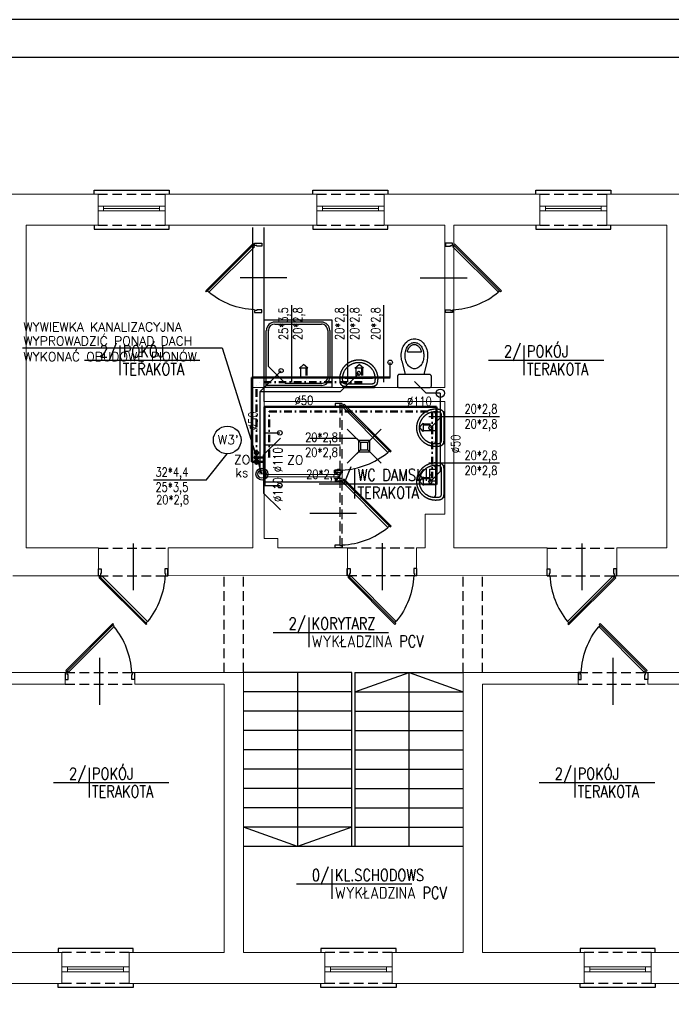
# Model space of a CAD drawing. Header units: millimetres. Extents: x -2626 to 2068, y -6169 to 7214.
# Tile 142 of 143: x -1743 to -878, y 5907 to 7214. Entities that reach past the tile are written whole.
import ezdxf
from ezdxf.enums import TextEntityAlignment as Align

# ---------------------------------------------------------------- set-up
doc = ezdxf.new("R2010")
doc.units = ezdxf.units.MM
for name, pattern in [('ACAD_ISO12W100', [21, 12, -3, 0, -3, 0, -3]), ('DASHDOT', [1, 0.5, -0.25, 0, -0.25]), ('DASHED', [19.05, 12.7, -6.35])]:
    doc.linetypes.add(name, pattern=pattern)
doc.layers.get('0').update_dxf_attribs({"color": 252})
for name, color, linetype in [('1-OPIS-POM', 252, 'Continuous'), ('I-DRZWI', 252, 'Continuous'), ('I-MEBLE', 252, 'Continuous'), ('I-NAD', 252, 'DASHED'), ('I-SCIANA', 252, 'Continuous'), ('I-WIDOK', 252, 'Continuous'), ('IS CWU', 4, 'DASHDOT'), ('IS cwu cyrkulacja', 3, 'ACAD_ISO12W100'), ('IS kan odp', 36, 'Continuous'), ('IS kan odp opis', 7, 'Continuous'), ('IS KAN_S_OPIS', 2, 'Continuous'), ('IS KAN_SAN_RURY', 1, 'Continuous'), ('IS opis woda', 7, 'Continuous'), ('IS WODA opis', 2, 'Continuous'), ('MK_IS W_CWU', 5, 'DASHED'), ('MK_IS W_Z', 5, 'Continuous'), ('TABELKA', 252, 'Continuous')]:
    doc.layers.add(name, color=color, linetype=linetype)
doc.layers.add('I-OKNA', color=252, linetype='Continuous', lineweight=5)
doc.layers.add('IS woda w', color=5, linetype='Continuous', lineweight=40)
doc.styles.add('ROMANS', font='romans.shx', dxfattribs={"width": 0.75})
doc.styles.add('TECH', font='simplex.shx')

# ---------------------------------------------------------------- blocks, each defined once
blk = doc.blocks.new('OPIS-POM')
for p, q in [((0, 25), (0, -25)), ((-60, 0), (135, 0))]:
    blk.add_line(p, q)
at = {"style": 'ROMANS', "width": 0.8, "flags": 4}
blk.add_attdef('NR', text='', height=20, dxfattribs=at).set_placement((-5, 5), align=Align.RIGHT)
blk.add_attdef('NAZWA', (5, 5), '', height=20, dxfattribs=at)
blk.add_attdef('POW.', text='', height=20, dxfattribs=at).set_placement((-5, -5), align=Align.TOP_RIGHT)
blk.add_attdef('POSADZKA', text='', height=20, dxfattribs=at).set_placement((5, -5), align=Align.TOP_LEFT)
blk = doc.blocks.new('D90')
blk.add_line((32.6, 45), (-28, 45))
for points in [[(-9.2, 87.2), (-9.2, 90), (0, 90), (0, 86.3), (-6.4, 86.3), (-6.4, 87.2)], [(-72.6, 61.8), (-11.7, 0.9), (-10.6, 2), (-71.5, 62.9)], [(-9.2, 2.8), (-9.2, 0), (0, 0), (0, 3.7), (-6.4, 3.7), (-6.4, 2.8)]]:
    blk.add_lwpolyline(points, close=True)
blk.add_lwpolyline([(-11.3, 2.7), (-9.5, 4.5), (-68.6, 63.5), (-70.3, 61.8)])
blk.add_arc((-4.6, -14.5), 100.9, 92.6186, 129.3487)
blk = doc.blocks.new('umywalk50')
for points in [[(11.4, -2.5), (11.1, -2.1), (10.9, -1.7), (10.7, -1.4), (10.5, -1), (10.4, -0.5), (10.4, 0), (-10.4, 0), (-31.3, 0), (-31.3, -0.5), (-31.4, -1), (-31.5, -1.4), (-31.7, -1.7), (-32, -2.1), (-32.3, -2.5)], [(-31.8, -15), (-31.7, -14.8), (-31.7, -14.6), (-31.6, -14.4), (-31.6, -14.2), (-31.5, -14), (-31.4, -13.9), (-31.3, -13.7), (-31.2, -13.5), (-31, -13.4), (-30.9, -13.3), (-30.7, -13.1), (-30.5, -13), (-30.3, -12.9), (-30.1, -12.8), (-29.8, -12.7), (-29.5, -12.6), (-29.2, -12.5), (-28.9, -12.4), (-28.5, -12.4), (-28.1, -12.3), (-27.6, -12.2), (-27.2, -12.2), (-26.7, -12.2), (-26.1, -12.1), (-25.5, -12.1), (-24.9, -12.1), (-24.2, -12), (-23.5, -12), (-22.8, -12), (-22, -12), (-10.5, -12), (1, -12), (1.8, -12), (2.6, -12), (3.3, -12), (4, -12.1), (4.6, -12.1), (5.2, -12.1), (5.7, -12.2), (6.2, -12.2), (6.7, -12.3), (7.1, -12.3), (7.5, -12.4), (7.9, -12.4), (8.3, -12.5), (8.6, -12.6), (8.9, -12.7), (9.1, -12.8), (9.4, -12.9), (9.6, -13), (9.8, -13.1), (9.9, -13.3), (10.1, -13.4), (10.2, -13.5), (10.3, -13.7), (10.4, -13.9), (10.5, -14), (10.6, -14.2), (10.7, -14.4), (10.7, -14.6), (10.8, -14.8), (10.8, -15)]]:
    blk.add_lwpolyline(points)
for points in [[(14.6, -12), (14.6, -12.4), (14.5, -12.7), (14.5, -13.1), (14.5, -13.5), (14.5, -13.8), (14.5, -14.2), (14.4, -14.5), (14.4, -14.9), (14.3, -15.3), (14.3, -15.6), (14.2, -16), (14.2, -16.3), (14.1, -16.7), (14.1, -17), (14, -17.4), (13.9, -17.7), (13.8, -18), (13.7, -18.4), (13.6, -18.7), (13.5, -19.1), (13.4, -19.4), (13.3, -19.7), (13.2, -20), (13.1, -20.4), (13, -20.7), (12.9, -21), (12.8, -21.3), (12.6, -21.7), (12.5, -22), (12.3, -22.3), (12.2, -22.6), (12, -22.9), (11.9, -23.2), (11.7, -23.5), (11.6, -23.8), (11.4, -24.1), (11.2, -24.4), (11.1, -24.7), (10.9, -25), (10.7, -25.3), (10.5, -25.6), (10.3, -25.9), (10.2, -26.2), (10, -26.5), (9.8, -26.7), (9.6, -27), (9.3, -27.3), (9.1, -27.5), (8.9, -27.8), (8.7, -28.1), (8.5, -28.3), (8.3, -28.6), (8, -28.8), (7.8, -29.1), (7.6, -29.3), (7.3, -29.6), (7.1, -29.8), (6.8, -30.1), (6.6, -30.3), (6.3, -30.5), (6.1, -30.8), (5.8, -31), (5.6, -31.2), (5.3, -31.4), (5.1, -31.6), (4.8, -31.8), (4.5, -32), (4.2, -32.2), (4, -32.4), (3.7, -32.6), (3.4, -32.8), (3.1, -33), (2.8, -33.2), (2.5, -33.4), (2.2, -33.6), (1.9, -33.7), (1.6, -33.9), (1.3, -34.1), (1, -34.2), (0.7, -34.4), (0.4, -34.5), (0.1, -34.7), (-0.2, -34.8), (-0.5, -35), (-0.8, -35.1), (-1.1, -35.2), (-1.5, -35.4), (-1.8, -35.5), (-2.1, -35.6), (-2.4, -35.7), (-2.8, -35.8), (-3.1, -35.9), (-3.4, -36), (-3.8, -36.1), (-4.1, -36.2), (-4.5, -36.3), (-4.8, -36.4), (-5.1, -36.5), (-5.5, -36.5), (-5.8, -36.6), (-6.2, -36.7), (-6.5, -36.7), (-6.9, -36.8), (-7.2, -36.8), (-7.6, -36.9), (-7.9, -36.9), (-8.3, -37), (-8.7, -37), (-9, -37), (-9.4, -37), (-9.7, -37), (-10.1, -37), (-10.5, -37), (-10.5, -37), (-10.8, -37), (-11.2, -37), (-11.6, -37), (-11.9, -37), (-12.3, -37), (-12.7, -37), (-13, -36.9), (-13.4, -36.9), (-13.7, -36.8), (-14.1, -36.8), (-14.4, -36.7), (-14.8, -36.7), (-15.1, -36.6), (-15.5, -36.5), (-15.8, -36.5), (-16.2, -36.4), (-16.5, -36.3), (-16.8, -36.2), (-17.2, -36.1), (-17.5, -36), (-17.8, -35.9), (-18.2, -35.8), (-18.5, -35.7), (-18.8, -35.6), (-19.2, -35.5), (-19.5, -35.4), (-19.8, -35.2), (-20.1, -35.1), (-20.4, -35), (-20.8, -34.8), (-21.1, -34.7), (-21.4, -34.5), (-21.7, -34.4), (-22, -34.2), (-22.3, -34.1), (-22.6, -33.9), (-22.9, -33.7), (-23.2, -33.6), (-23.5, -33.4), (-23.8, -33.2), (-24.1, -33), (-24.3, -32.8), (-24.6, -32.6), (-24.9, -32.4), (-25.2, -32.2), (-25.5, -32), (-25.7, -31.8), (-26, -31.6), (-26.3, -31.4), (-26.5, -31.2), (-26.8, -31), (-27, -30.8), (-27.3, -30.5), (-27.6, -30.3), (-27.8, -30.1), (-28, -29.8), (-28.3, -29.6), (-28.5, -29.3), (-28.8, -29.1), (-29, -28.8), (-29.2, -28.6), (-29.4, -28.3), (-29.7, -28.1), (-29.9, -27.8), (-30.1, -27.5), (-30.3, -27.3), (-30.5, -27), (-30.7, -26.7), (-30.9, -26.4), (-31.1, -26.2), (-31.3, -25.9), (-31.5, -25.6), (-31.7, -25.3), (-31.8, -25), (-32, -24.7), (-32.2, -24.4), (-32.4, -24.1), (-32.5, -23.8), (-32.7, -23.5), (-32.8, -23.2), (-33, -22.9), (-33.1, -22.6), (-33.3, -22.3), (-33.4, -22), (-33.6, -21.7), (-33.7, -21.3), (-33.8, -21), (-34, -20.7), (-34.1, -20.4), (-34.2, -20), (-34.3, -19.7), (-34.4, -19.4), (-34.5, -19), (-34.6, -18.7), (-34.7, -18.4), (-34.8, -18), (-34.9, -17.7), (-34.9, -17.3), (-35, -17), (-35.1, -16.7), (-35.1, -16.3), (-35.2, -16), (-35.2, -15.6), (-35.3, -15.3), (-35.3, -14.9), (-35.4, -14.5), (-35.4, -14.2), (-35.4, -13.8), (-35.5, -13.5), (-35.5, -13.1), (-35.5, -12.7), (-35.5, -12.4), (-35.5, -12), (-35.5, -12), (-35.5, -11.7), (-35.5, -11.2), (-35.5, -10.7), (-35.4, -10.2), (-35.4, -9.6), (-35.4, -9.2), (-35.3, -8.7), (-35.3, -8.4), (-35.2, -8), (-35.2, -7.5), (-35.1, -7.1), (-35, -6.7), (-34.9, -6.4), (-34.8, -6), (-34.7, -5.6), (-34.6, -5.3), (-34.5, -5), (-34.4, -4.7), (-34.2, -4.4), (-34, -4.1), (-33.9, -3.9), (-33.7, -3.6), (-33.5, -3.4), (-33.2, -3.2), (-33, -3), (-32.7, -2.8), (-32.5, -2.6), (-32.1, -2.4), (-31.8, -2.3), (-31.5, -2.1), (-31.1, -2), (-30.7, -1.8), (-30.3, -1.7), (-29.8, -1.6), (-29.4, -1.5), (-29.4, -1.5), (-29, -1.4), (-28.6, -1.4), (-28.2, -1.3), (-27.8, -1.2), (-27.4, -1.2), (-26.9, -1.1), (-26.5, -1.1), (-26, -1), (-25.6, -1), (-25.1, -1), (-24.6, -1), (-10.5, -1), (3.7, -1), (4.2, -1), (4.6, -1), (5.1, -1.1), (5.5, -1.1), (6, -1.1), (6.4, -1.2), (6.8, -1.2), (7.3, -1.3), (7.7, -1.4), (8, -1.4), (8.4, -1.5), (8.9, -1.6), (9.3, -1.7), (9.8, -1.8), (10.2, -2), (10.5, -2.1), (10.9, -2.3), (11.2, -2.4), (11.5, -2.6), (11.8, -2.8), (12.1, -3), (12.3, -3.2), (12.5, -3.4), (12.7, -3.6), (12.9, -3.9), (13.1, -4.1), (13.3, -4.4), (13.4, -4.7), (13.5, -5), (13.7, -5.3), (13.8, -5.7), (13.9, -6), (14, -6.4), (14.1, -6.7), (14.2, -7.1), (14.2, -7.5), (14.3, -8), (14.4, -8.4), (14.4, -8.7), (14.4, -9.2), (14.5, -9.7), (14.5, -10.2), (14.5, -10.7), (14.5, -11.2), (14.6, -11.7)], [(-10.5, -33.5), (-11, -33.5), (-11.6, -33.5), (-12.1, -33.5), (-12.7, -33.4), (-13.1, -33.4), (-13.5, -33.3), (-13.9, -33.2), (-14.3, -33.2), (-14.7, -33.1), (-15.1, -33), (-15.5, -32.9), (-15.9, -32.8), (-16.3, -32.7), (-16.7, -32.6), (-17.1, -32.5), (-17.5, -32.4), (-17.9, -32.2), (-18.3, -32.1), (-18.7, -31.9), (-19.1, -31.7), (-19.5, -31.5), (-19.9, -31.3), (-20.3, -31.1), (-20.7, -30.9), (-21.1, -30.7), (-21.4, -30.5), (-21.8, -30.3), (-22.1, -30.1), (-22.5, -29.8), (-22.8, -29.6), (-23.2, -29.4), (-23.5, -29.1), (-23.8, -28.9), (-24.1, -28.6), (-24.4, -28.3), (-24.7, -28.1), (-25.1, -27.8), (-25.4, -27.5), (-25.7, -27.2), (-26, -26.9), (-26.3, -26.6), (-26.6, -26.3), (-26.8, -25.9), (-27.1, -25.6), (-27.4, -25.3), (-27.6, -24.9), (-27.9, -24.6), (-28.1, -24.2), (-28.4, -23.9), (-28.6, -23.5), (-28.9, -23.2), (-29.9, -21.3), (-30, -20.9), (-30.2, -20.6), (-30.4, -20.2), (-30.5, -19.8), (-30.7, -19.4), (-30.8, -19), (-30.9, -18.7), (-31, -18.3), (-31.2, -17.9), (-31.3, -17.5), (-31.4, -17.1), (-31.5, -16.7), (-31.5, -16.3), (-31.6, -15.9), (-31.7, -15.6), (-31.8, -15.2), (-31.8, -14.8), (-31.9, -14.4), (-31.9, -14), (-31.9, -13.6), (-32, -13.2), (-32, -12.8), (-32, -12.4), (-32, -11.9), (-32, -11.5), (-32, -11.1), (-32, -10.7), (-31.9, -10.3), (-31.9, -9.9), (-31.9, -9.5), (-31.8, -9), (-31.8, -8.6), (-31.7, -8.2), (-31.7, -7.8), (-31.6, -7.4), (-31.5, -7), (-31.4, -6.6), (-31.2, -6.3), (-31, -6.1), (-30.8, -5.8), (-30.5, -5.6), (-30.2, -5.4), (-29.9, -5.3), (-29.5, -5.1), (-29.2, -5), (-28.8, -4.9), (-28.4, -4.8), (-27.9, -4.7), (-27.5, -4.7), (-27.1, -4.6), (-26.7, -4.6), (-26.3, -4.6), (-25.9, -4.5), (-25.5, -4.5), (-25.2, -4.5), (-24.9, -4.5), (-24.6, -4.5), (-10.5, -4.5), (3.7, -4.5), (4, -4.5), (4.3, -4.5), (4.6, -4.5), (5, -4.5), (5.4, -4.6), (5.8, -4.6), (6.2, -4.6), (6.6, -4.7), (7, -4.7), (7.4, -4.8), (7.8, -4.9), (8.2, -5), (8.6, -5.1), (9, -5.3), (9.3, -5.4), (9.6, -5.6), (9.9, -5.8), (10.1, -6.1), (10.3, -6.3), (10.4, -6.6), (10.5, -7), (10.6, -7.4), (10.7, -7.8), (10.8, -8.2), (10.9, -8.6), (10.9, -9), (10.9, -9.5), (11, -9.9), (11, -10.3), (11, -10.7), (11, -11.1), (11, -11.5), (11, -11.9), (11, -12.4), (11, -12.8), (11, -13.2), (11, -13.6), (11, -14), (10.9, -14.4), (10.9, -14.8), (10.8, -15.2), (10.7, -15.6), (10.7, -16), (10.6, -16.3), (10.5, -16.7), (10.4, -17.1), (10.3, -17.5), (10.2, -17.9), (10.1, -18.3), (10, -18.7), (9.8, -19), (9.7, -19.4), (9.6, -19.8), (9.4, -20.2), (9.3, -20.6), (9.1, -20.9), (8.9, -21.3), (8.9, -21.3), (7.9, -23.2), (7.7, -23.5), (7.5, -23.9), (7.2, -24.2), (7, -24.6), (6.7, -24.9), (6.4, -25.3), (6.2, -25.6), (5.9, -25.9), (5.6, -26.3), (5.3, -26.6), (5, -26.9), (4.7, -27.2), (4.4, -27.5), (4.1, -27.8), (3.8, -28.1), (3.5, -28.3), (3.2, -28.6), (2.9, -28.9), (2.5, -29.1), (2.2, -29.4), (1.9, -29.6), (1.5, -29.8), (1.2, -30.1), (0.9, -30.3), (0.5, -30.5), (0.1, -30.7), (-0.2, -30.9), (-0.6, -31.1), (-1, -31.3), (-1.4, -31.5), (-1.8, -31.7), (-2.3, -31.9), (-2.7, -32.1), (-3.1, -32.2), (-3.1, -32.2), (-3.5, -32.4), (-3.9, -32.5), (-4.3, -32.6), (-4.7, -32.7), (-5.1, -32.8), (-5.5, -32.9), (-5.8, -33), (-6.2, -33.1), (-6.6, -33.2), (-7, -33.2), (-7.4, -33.3), (-7.9, -33.4), (-8.3, -33.4), (-8.8, -33.5), (-9.4, -33.5), (-9.9, -33.5)], [(-8.2, -19), (-8.2, -19), (-8.2, -18.9), (-8.2, -18.9), (-8.2, -18.9), (-8.2, -18.9), (-8.2, -18.8), (-8.2, -18.8), (-8.2, -18.8), (-8.2, -18.8), (-8.2, -18.7), (-8.2, -18.7), (-8.2, -18.7), (-8.2, -18.7), (-8.2, -18.6), (-8.2, -18.6), (-8.2, -18.6), (-8.2, -18.6), (-8.2, -18.5), (-8.2, -18.5), (-8.2, -18.5), (-8.2, -18.5), (-8.2, -18.4), (-8.3, -18.4), (-8.3, -18.4), (-8.3, -18.4), (-8.3, -18.3), (-8.3, -18.3), (-8.3, -18.3), (-8.3, -18.3), (-8.3, -18.2), (-8.3, -18.2), (-8.3, -18.2), (-8.3, -18.2), (-8.3, -18.1), (-8.4, -18.1), (-8.4, -18.1), (-8.4, -18.1), (-8.4, -18), (-8.4, -18), (-8.4, -18), (-8.4, -18), (-8.4, -17.9), (-8.4, -17.9), (-8.5, -17.9), (-8.5, -17.9), (-8.5, -17.8), (-8.5, -17.8), (-8.5, -17.8), (-8.5, -17.8), (-8.5, -17.8), (-8.6, -17.7), (-8.6, -17.7), (-8.6, -17.7), (-8.6, -17.7), (-8.6, -17.6), (-8.6, -17.6), (-8.6, -17.6), (-8.7, -17.6), (-8.7, -17.6), (-8.7, -17.5), (-8.7, -17.5), (-8.7, -17.5), (-8.7, -17.5), (-8.8, -17.5), (-8.8, -17.4), (-8.8, -17.4), (-8.8, -17.4), (-8.8, -17.4), (-8.9, -17.4), (-8.9, -17.3), (-8.9, -17.3), (-8.9, -17.3), (-8.9, -17.3), (-8.9, -17.3), (-9, -17.3), (-9, -17.2), (-9, -17.2), (-9, -17.2), (-9, -17.2), (-9.1, -17.2), (-9.1, -17.2), (-9.1, -17.1), (-9.1, -17.1), (-9.2, -17.1), (-9.2, -17.1), (-9.2, -17.1), (-9.2, -17.1), (-9.2, -17.1), (-9.3, -17), (-9.3, -17), (-9.3, -17), (-9.3, -17), (-9.4, -17), (-9.4, -17), (-9.4, -17), (-9.4, -16.9), (-9.4, -16.9), (-9.5, -16.9), (-9.5, -16.9), (-9.5, -16.9), (-9.5, -16.9), (-9.6, -16.9), (-9.6, -16.9), (-9.6, -16.9), (-9.6, -16.9), (-9.7, -16.8), (-9.7, -16.8), (-9.7, -16.8), (-9.7, -16.8), (-9.8, -16.8), (-9.8, -16.8), (-9.8, -16.8), (-9.8, -16.8), (-9.9, -16.8), (-9.9, -16.8), (-9.9, -16.8), (-9.9, -16.8), (-10, -16.8), (-10, -16.7), (-10, -16.7), (-10, -16.7), (-10.1, -16.7), (-10.1, -16.7), (-10.1, -16.7), (-10.1, -16.7), (-10.2, -16.7), (-10.2, -16.7), (-10.2, -16.7), (-10.3, -16.7), (-10.3, -16.7), (-10.3, -16.7), (-10.3, -16.7), (-10.4, -16.7), (-10.4, -16.7), (-10.4, -16.7), (-10.4, -16.7), (-10.5, -16.7), (-10.5, -16.7), (-10.5, -16.7), (-10.5, -16.7), (-10.6, -16.7), (-10.6, -16.7), (-10.6, -16.7), (-10.6, -16.7), (-10.7, -16.7), (-10.7, -16.7), (-10.7, -16.7), (-10.8, -16.7), (-10.8, -16.7), (-10.8, -16.7), (-10.8, -16.7), (-10.9, -16.7), (-10.9, -16.7), (-10.9, -16.7), (-10.9, -16.7), (-11, -16.7), (-11, -16.8), (-11, -16.8), (-11, -16.8), (-11.1, -16.8), (-11.1, -16.8), (-11.1, -16.8), (-11.1, -16.8), (-11.2, -16.8), (-11.2, -16.8), (-11.2, -16.8), (-11.2, -16.8), (-11.3, -16.8), (-11.3, -16.8), (-11.3, -16.8), (-11.3, -16.9), (-11.4, -16.9), (-11.4, -16.9), (-11.4, -16.9), (-11.4, -16.9), (-11.5, -16.9), (-11.5, -16.9), (-11.5, -16.9), (-11.5, -16.9), (-11.5, -17), (-11.6, -17), (-11.6, -17), (-11.6, -17), (-11.6, -17), (-11.7, -17), (-11.7, -17), (-11.7, -17.1), (-11.7, -17.1), (-11.8, -17.1), (-11.8, -17.1), (-11.8, -17.1), (-11.8, -17.1), (-11.8, -17.1), (-11.9, -17.2), (-11.9, -17.2), (-11.9, -17.2), (-11.9, -17.2), (-11.9, -17.2), (-12, -17.2), (-12, -17.3), (-12, -17.3), (-12, -17.3), (-12, -17.3), (-12.1, -17.3), (-12.1, -17.3), (-12.1, -17.4), (-12.1, -17.4), (-12.1, -17.4), (-12.2, -17.4), (-12.2, -17.4), (-12.2, -17.5), (-12.2, -17.5), (-12.2, -17.5), (-12.2, -17.5), (-12.3, -17.5), (-12.3, -17.6), (-12.3, -17.6), (-12.3, -17.6), (-12.3, -17.6), (-12.3, -17.6), (-12.4, -17.7), (-12.4, -17.7), (-12.4, -17.7), (-12.4, -17.7), (-12.4, -17.7), (-12.4, -17.8), (-12.4, -17.8), (-12.5, -17.8), (-12.5, -17.8), (-12.5, -17.9), (-12.5, -17.9), (-12.5, -17.9), (-12.5, -17.9), (-12.5, -18), (-12.5, -18), (-12.6, -18), (-12.6, -18), (-12.6, -18), (-12.6, -18.1), (-12.6, -18.1), (-12.6, -18.1), (-12.6, -18.1), (-12.6, -18.2), (-12.6, -18.2), (-12.6, -18.2), (-12.7, -18.2), (-12.7, -18.3), (-12.7, -18.3), (-12.7, -18.3), (-12.7, -18.3), (-12.7, -18.4), (-12.7, -18.4), (-12.7, -18.4), (-12.7, -18.4), (-12.7, -18.5), (-12.7, -18.5), (-12.7, -18.5), (-12.7, -18.5), (-12.7, -18.6), (-12.7, -18.6), (-12.8, -18.6), (-12.8, -18.7), (-12.8, -18.7), (-12.8, -18.7), (-12.8, -18.7), (-12.8, -18.8), (-12.8, -18.8), (-12.8, -18.8), (-12.8, -18.8), (-12.8, -18.9), (-12.8, -18.9), (-12.8, -18.9), (-12.8, -18.9), (-12.8, -19), (-12.8, -19), (-12.8, -19), (-12.8, -19), (-12.8, -19.1), (-12.8, -19.1), (-12.8, -19.1), (-12.8, -19.2), (-12.8, -19.2), (-12.8, -19.2), (-12.8, -19.2), (-12.8, -19.3), (-12.8, -19.3), (-12.8, -19.3), (-12.8, -19.3), (-12.8, -19.4), (-12.7, -19.4), (-12.7, -19.4), (-12.7, -19.4), (-12.7, -19.5), (-12.7, -19.5), (-12.7, -19.5), (-12.7, -19.5), (-12.7, -19.6), (-12.7, -19.6), (-12.7, -19.6), (-12.7, -19.6), (-12.7, -19.7), (-12.7, -19.7), (-12.7, -19.7), (-12.7, -19.7), (-12.6, -19.8), (-12.6, -19.8), (-12.6, -19.8), (-12.6, -19.8), (-12.6, -19.9), (-12.6, -19.9), (-12.6, -19.9), (-12.6, -19.9), (-12.6, -20), (-12.6, -20), (-12.5, -20), (-12.5, -20), (-12.5, -20.1), (-12.5, -20.1), (-12.5, -20.1), (-12.5, -20.1), (-12.5, -20.1), (-12.5, -20.2), (-12.4, -20.2), (-12.4, -20.2), (-12.4, -20.2), (-12.4, -20.3), (-12.4, -20.3), (-12.4, -20.3), (-12.4, -20.3), (-12.3, -20.3), (-12.3, -20.4), (-12.3, -20.4), (-12.3, -20.4), (-12.3, -20.4), (-12.3, -20.5), (-12.2, -20.5), (-12.2, -20.5), (-12.2, -20.5), (-12.2, -20.5), (-12.2, -20.6), (-12.2, -20.6), (-12.1, -20.6), (-12.1, -20.6), (-12.1, -20.6), (-12.1, -20.6), (-12.1, -20.7), (-12, -20.7), (-12, -20.7), (-12, -20.7), (-12, -20.7), (-12, -20.8), (-11.9, -20.8), (-11.9, -20.8), (-11.9, -20.8), (-11.9, -20.8), (-11.9, -20.8), (-11.8, -20.9), (-11.8, -20.9), (-11.8, -20.9), (-11.8, -20.9), (-11.8, -20.9), (-11.7, -20.9), (-11.7, -20.9), (-11.7, -21), (-11.7, -21), (-11.6, -21), (-11.6, -21), (-11.6, -21), (-11.6, -21), (-11.6, -21), (-11.5, -21), (-11.5, -21.1), (-11.5, -21.1), (-11.5, -21.1), (-11.4, -21.1), (-11.4, -21.1), (-11.4, -21.1), (-11.4, -21.1), (-11.3, -21.1), (-11.3, -21.1), (-11.3, -21.2), (-11.3, -21.2), (-11.2, -21.2), (-11.2, -21.2), (-11.2, -21.2), (-11.2, -21.2), (-11.1, -21.2), (-11.1, -21.2), (-11.1, -21.2), (-11.1, -21.2), (-11, -21.2), (-11, -21.2), (-11, -21.2), (-11, -21.2), (-10.9, -21.3), (-10.9, -21.3), (-10.9, -21.3), (-10.9, -21.3), (-10.8, -21.3), (-10.8, -21.3), (-10.8, -21.3), (-10.8, -21.3), (-10.7, -21.3), (-10.7, -21.3), (-10.7, -21.3), (-10.7, -21.3), (-10.6, -21.3), (-10.6, -21.3), (-10.6, -21.3), (-10.5, -21.3), (-10.5, -21.3), (-10.5, -21.3), (-10.5, -21.3), (-10.4, -21.3), (-10.4, -21.3), (-10.4, -21.3), (-10.4, -21.3), (-10.3, -21.3), (-10.3, -21.3), (-10.3, -21.3), (-10.3, -21.3), (-10.2, -21.3), (-10.2, -21.3), (-10.2, -21.3), (-10.2, -21.3), (-10.1, -21.3), (-10.1, -21.3), (-10.1, -21.3), (-10, -21.3), (-10, -21.3), (-10, -21.2), (-10, -21.2), (-9.9, -21.2), (-9.9, -21.2), (-9.9, -21.2), (-9.9, -21.2), (-9.8, -21.2), (-9.8, -21.2), (-9.8, -21.2), (-9.8, -21.2), (-9.7, -21.2), (-9.7, -21.2), (-9.7, -21.2), (-9.7, -21.2), (-9.6, -21.1), (-9.6, -21.1), (-9.6, -21.1), (-9.6, -21.1), (-9.5, -21.1), (-9.5, -21.1), (-9.5, -21.1), (-9.5, -21.1), (-9.5, -21.1), (-9.4, -21), (-9.4, -21), (-9.4, -21), (-9.4, -21), (-9.3, -21), (-9.3, -21), (-9.3, -21), (-9.3, -21), (-9.2, -20.9), (-9.2, -20.9), (-9.2, -20.9), (-9.2, -20.9), (-9.2, -20.9), (-9.1, -20.9), (-9.1, -20.9), (-9.1, -20.8), (-9.1, -20.8), (-9.1, -20.8), (-9, -20.8), (-9, -20.8), (-9, -20.8), (-9, -20.7), (-9, -20.7), (-8.9, -20.7), (-8.9, -20.7), (-8.9, -20.7), (-8.9, -20.7), (-8.9, -20.6), (-8.8, -20.6), (-8.8, -20.6), (-8.8, -20.6), (-8.8, -20.6), (-8.8, -20.5), (-8.7, -20.5), (-8.7, -20.5), (-8.7, -20.5), (-8.7, -20.5), (-8.7, -20.4), (-8.7, -20.4), (-8.6, -20.4), (-8.6, -20.4), (-8.6, -20.4), (-8.6, -20.3), (-8.6, -20.3), (-8.6, -20.3), (-8.6, -20.3), (-8.5, -20.2), (-8.5, -20.2), (-8.5, -20.2), (-8.5, -20.2), (-8.5, -20.2), (-8.5, -20.1), (-8.5, -20.1), (-8.4, -20.1), (-8.4, -20.1), (-8.4, -20), (-8.4, -20), (-8.4, -20), (-8.4, -20), (-8.4, -19.9), (-8.4, -19.9), (-8.4, -19.9), (-8.3, -19.9), (-8.3, -19.8), (-8.3, -19.8), (-8.3, -19.8), (-8.3, -19.8), (-8.3, -19.7), (-8.3, -19.7), (-8.3, -19.7), (-8.3, -19.7), (-8.3, -19.6), (-8.3, -19.6), (-8.3, -19.6), (-8.2, -19.6), (-8.2, -19.5), (-8.2, -19.5), (-8.2, -19.5), (-8.2, -19.5), (-8.2, -19.4), (-8.2, -19.4), (-8.2, -19.4), (-8.2, -19.4), (-8.2, -19.3), (-8.2, -19.3), (-8.2, -19.3), (-8.2, -19.3), (-8.2, -19.2), (-8.2, -19.2), (-8.2, -19.2), (-8.2, -19.2), (-8.2, -19.1), (-8.2, -19.1), (-8.2, -19.1), (-8.2, -19.1), (-8.2, -19), (-8.2, -19)]]:
    blk.add_lwpolyline(points, close=True)
blk = doc.blocks.new('kratka')
for p, q in [((-15, 0), (-30, 15)), ((0, 0), (15, 15)), ((-30, -30), (-15, -15)), ((15, -30), (0, -15))]:
    blk.add_line(p, q)
blk.add_lwpolyline([(0, 0), (-15, 0), (-15, -15), (0, -15)], close=True)
blk = doc.blocks.new('natrysk90')
for p, q in [((-90, -90), (-90, 0)), ((-90, 0), (0, 0)), ((0, 0), (0, -90)), ((-90, -90), (-90, 0)), ((-90, 0), (0, 0)), ((-90, -90), (-90, 0)), ((-90, 0), (0, 0)), ((-87.2, -75.9), (-87.2, -2.8)), ((-87.2, -2.8), (-14.1, -2.8)), ((-87.2, -75.9), (-87.2, -2.8)), ((-87.2, -2.8), (-14.1, -2.8)), ((-87.2, -75.9), (-87.2, -2.8)), ((-87.2, -2.8), (-14.1, -2.8)), ((-84.4, -28.1), (-61.9, -5.6)), ((-84.4, -28.1), (-61.9, -5.6)), ((-84.4, -28.1), (-61.9, -5.6)), ((-61.9, -5.6), (-14.1, -5.6)), ((-61.9, -5.6), (-14.1, -5.6)), ((-61.9, -5.6), (-14.1, -5.6)), ((0, 0), (0, -90)), ((0, 0), (0, -90)), ((-5.6, -14.1), (-5.6, -75.9)), ((-5.6, -14.1), (-5.6, -75.9)), ((-5.6, -14.1), (-5.6, -75.9)), ((-2.8, -14.1), (-2.8, -75.9)), ((-2.8, -14.1), (-2.8, -75.9)), ((-2.8, -14.1), (-2.8, -75.9)), ((-84.4, -75.9), (-84.4, -28.1)), ((-84.4, -75.9), (-84.4, -28.1)), ((-84.4, -75.9), (-84.4, -28.1)), ((0, -90), (-90, -90)), ((0, -90), (-90, -90)), ((0, -90), (-90, -90)), ((-14.1, -84.4), (-75.9, -84.4)), ((-14.1, -84.4), (-75.9, -84.4)), ((-14.1, -84.4), (-75.9, -84.4)), ((-14.1, -87.2), (-75.9, -87.2)), ((-14.1, -87.2), (-75.9, -87.2)), ((-14.1, -87.2), (-75.9, -87.2))]:
    blk.add_line(p, q)
blk.add_circle((-67.5, -22.5), 2.81)
blk.add_circle((-67.5, -22.5), 2.81)
blk.add_circle((-67.5, -22.5), 2.81)
for centre, radius, start, end in [((-14.1, -14.1), 11.2, 0, 90), ((-14.1, -14.1), 11.2, 0, 90), ((-14.1, -14.1), 11.2, 0, 90), ((-14.1, -14.1), 8.44, 0, 90), ((-14.1, -14.1), 8.44, 0, 90), ((-14.1, -14.1), 8.44, 0, 90), ((-75.9, -75.9), 11.2, 180, 270), ((-75.9, -75.9), 11.2, 180, 270), ((-75.9, -75.9), 11.2, 180, 270), ((-75.9, -75.9), 8.44, 180, 270), ((-75.9, -75.9), 8.44, 180, 270), ((-75.9, -75.9), 8.44, 180, 270), ((-14.1, -75.9), 8.44, 270, 0), ((-14.1, -75.9), 11.2, 270, 0), ((-14.1, -75.9), 8.44, 270, 0), ((-14.1, -75.9), 11.2, 270, 0), ((-14.1, -75.9), 8.44, 270, 0), ((-14.1, -75.9), 11.2, 270, 0)]:
    blk.add_arc(centre, radius, start, end)
blk = doc.blocks.new('wc')
for p, q in [((20, 0), (-20, 0)), ((-22.5, -2.5), (-22.5, -15)), ((22.5, -15), (22.5, -2.5)), ((-20, -17.5), (20, -17.5)), ((-16.7, -35.7), (-12.5, -17.5)), ((16.7, -35.7), (12.5, -17.5)), ((9.4, -47.6), (-9.4, -47.6))]:
    blk.add_line(p, q)
blk.add_lwpolyline([(12.5, -42.5, -0.072039), (11.5, -49.4, -0.083339), (8.8, -54.9, -0.106661), (4.5, -58.8, -0.132138), (0, -60, -0.132138), (-4.5, -58.8, -0.106661), (-8.8, -54.9, -0.083339), (-11.5, -49.4, -0.072039), (-12.5, -42.5, -0.072039), (-11.5, -35.6, -0.083339), (-8.8, -30.1, -0.106661), (-4.5, -26.2, -0.132138), (0, -25, -0.132138), (4.5, -26.2, -0.106661), (8.8, -30.1, -0.083339), (11.5, -35.6, -0.072039)], format="xyb", close=True)
for points in [[(17.5, -42.5, -0.072039), (16.3, -50.8, -0.083339), (12.9, -57.8, -0.106661), (7.1, -63.1, -0.132138), (0, -65, -0.132138), (-7.1, -63.1, -0.106661), (-12.9, -57.8, -0.083339), (-16.3, -50.8, -0.072039), (-17.5, -42.5, -0.05824), (-16.7, -35.7, -0.083339)], [(16.7, -35.7, -0.05824), (17.5, -42.5, -0.072039)], [(9.4, -47.6, -0.013234), (9.1, -48.7, -0.083339), (6.8, -53.4, -0.106661), (3.3, -56.6, -0.132138), (0, -57.5, -0.132138), (-3.3, -56.6, -0.106661), (-6.8, -53.4, -0.083339), (-9.1, -48.7, -0.013234), (-9.4, -47.6, -0.072039)]]:
    blk.add_lwpolyline(points, format="xyb")
for centre, start, end in [((-20, -2.5), 90, 180), ((20, -2.5), 0, 90), ((-20, -15), 180, 270), ((20, -15), 270, 0)]:
    blk.add_arc(centre, 2.5, start, end)

msp = doc.modelspace()

# ---------------------------------------------------------------- linework, layer by layer
at = {"layer": 'I-NAD'}
for points in [[(-1639.1, 6982.8), (-1550.1, 6982.8)], [(-1348.4, 6982.8), (-1259.3, 6982.8)], [(-1052.5, 6982.8), (-963.5, 6982.8)], [(-1639.1, 6941.7), (-1550.1, 6941.7)], [(-1348.4, 6941.7), (-1259.3, 6941.7)], [(-1052.5, 6941.7), (-963.5, 6941.7)], [(-1318, 6705), (-1318, 6612.8)], [(-1315, 6612.8), (-1315, 6705)], [(-1318, 6605.5), (-1318, 6513.4)], [(-1315, 6513.4), (-1315, 6605.5)], [(-1638.6, 6513.1), (-1546.6, 6513.1)], [(-1308.2, 6513.4), (-1216.2, 6513.4)], [(-1042.8, 6513.1), (-950.8, 6513.1)], [(-1638.6, 6476.3), (-1546.5, 6476.3)], [(-1471.7, 6347.9), (-1471.7, 6476.3)], [(-1446, 6347.9), (-1446, 6476.3)], [(-1308, 6476.6), (-1215.8, 6476.6)], [(-1154.2, 6347.9), (-1154.2, 6476.3)], [(-1128.5, 6347.9), (-1128.5, 6476.3)], [(-1042.8, 6476.3), (-950.7, 6476.3)], [(-1682.8, 6347.9), (-1590.8, 6347.9)], [(-1001.4, 6347.9), (-909.4, 6347.9)], [(-1682.8, 6332.5), (-1590.7, 6332.5)], [(-1001.4, 6332.5), (-909.2, 6332.5)], [(-1598, 5976), (-1687.1, 5976)], [(-1248.7, 5976), (-1337.8, 5976)], [(-904.6, 5976), (-993.6, 5976)], [(-1598, 5935), (-1687.1, 5935)], [(-1248.7, 5935), (-1337.8, 5935)], [(-904.6, 5935), (-993.6, 5935)]]:
    msp.add_lwpolyline(points, dxfattribs=at)
at = {"layer": 'I-OKNA'}
for points in [[(-1639.1, 6967), (-1550.1, 6967)], [(-1631.7, 6967), (-1631.7, 6960.7)], [(-1557.5, 6967), (-1557.5, 6960.7)], [(-1348.4, 6967), (-1259.3, 6967)], [(-1341, 6967), (-1341, 6960.7)], [(-1266.7, 6967), (-1266.7, 6960.7)], [(-1052.5, 6967), (-963.5, 6967)], [(-1045.1, 6967), (-1045.1, 6960.7)], [(-970.9, 6967), (-970.9, 6960.7)], [(-1639.1, 6960.7), (-1550.1, 6960.7)], [(-1631.7, 6963.8), (-1557.5, 6963.8)], [(-1348.4, 6960.7), (-1259.3, 6960.7)], [(-1341, 6963.8), (-1266.7, 6963.8)], [(-1052.5, 6960.7), (-963.5, 6960.7)], [(-1045.1, 6963.8), (-970.9, 6963.8)], [(-1598, 5957.1), (-1687.1, 5957.1)], [(-1598, 5950.7), (-1687.1, 5950.7)], [(-1679.7, 5950.7), (-1679.7, 5957.1)], [(-1605.4, 5953.9), (-1679.7, 5953.9)], [(-1605.4, 5950.7), (-1605.4, 5957.1)], [(-1248.7, 5957.1), (-1337.8, 5957.1)], [(-1248.7, 5950.7), (-1337.8, 5950.7)], [(-1330.4, 5950.7), (-1330.4, 5957.1)], [(-1256.1, 5953.9), (-1330.4, 5953.9)], [(-1256.1, 5950.7), (-1256.1, 5957.1)], [(-904.6, 5957.1), (-993.6, 5957.1)], [(-904.6, 5950.7), (-993.6, 5950.7)], [(-986.2, 5950.7), (-986.2, 5957.1)], [(-912, 5953.9), (-986.2, 5953.9)], [(-912, 5950.7), (-912, 5957.1)]]:
    msp.add_lwpolyline(points, dxfattribs=at)
at = {"layer": 'I-SCIANA', "lineweight": 0}
for points in [[(-1830.6, 6982.8), (-1639.1, 6982.8)], [(-1639.1, 6941.7), (-1639.1, 6982.8)], [(-1639.1, 6967), (-1639.1, 6982.8)], [(-1550.1, 6982.8), (-1348.4, 6982.8)], [(-1550.1, 6941.7), (-1550.1, 6982.8)], [(-1550.1, 6967), (-1550.1, 6982.8)], [(-1348.4, 6941.7), (-1348.4, 6982.8)], [(-1348.4, 6967), (-1348.4, 6982.8)], [(-1259.3, 6982.8), (-1052.5, 6982.8)], [(-1259.3, 6941.7), (-1259.3, 6982.8)], [(-1259.3, 6967), (-1259.3, 6982.8)], [(-1052.5, 6941.7), (-1052.5, 6982.8)], [(-1052.5, 6967), (-1052.5, 6982.8)], [(-963.5, 6982.8), (-847.1, 6982.8)], [(-963.5, 6941.7), (-963.5, 6982.8)], [(-963.5, 6967), (-963.5, 6982.8)], [(-1639.1, 6967), (-1639.1, 6941.7)], [(-1550.1, 6967), (-1550.1, 6941.7)], [(-1348.4, 6967), (-1348.4, 6941.7)], [(-1259.3, 6967), (-1259.3, 6941.7)], [(-1052.5, 6967), (-1052.5, 6941.7)], [(-963.5, 6967), (-963.5, 6941.7)], [(-1734.6, 6941.7), (-1639.1, 6941.7)], [(-1734.6, 6513.4), (-1734.6, 6941.7)], [(-1550.1, 6941.7), (-1433.6, 6941.7)], [(-1433.6, 6941.7), (-1348.4, 6941.7)], [(-1259.3, 6941.7), (-1178.8, 6941.7)], [(-1178.8, 6726), (-1178.8, 6941.7)], [(-1166.5, 6941.7), (-1052.5, 6941.7)], [(-1166.5, 6513.4), (-1166.5, 6941.7)], [(-963.5, 6941.7), (-884, 6941.7)], [(-884, 6513.4), (-884, 6941.7)], [(-1433.6, 6513.4), (-1433.6, 6726)], [(-1433.6, 6726), (-1178.8, 6726)], [(-1418.5, 6599.2), (-1418.5, 6707.7)], [(-1418.5, 6707.7), (-1178.8, 6707.7)], [(-1178.8, 6558.2), (-1178.8, 6707.7)], [(-1418.5, 6610.7), (-1318, 6610.7)], [(-1418.5, 6607.7), (-1318, 6607.7)], [(-1318, 6605.5), (-1318, 6612.8)], [(-1315, 6612.8), (-1318, 6612.8)], [(-1318, 6605.5), (-1318, 6608.2)], [(-1315, 6605.5), (-1318, 6605.5)], [(-1315, 6605.5), (-1315, 6612.8)], [(-1315, 6605.5), (-1315, 6608.2)], [(-1418.5, 6525.8), (-1418.5, 6599.2)], [(-1204.6, 6513.4), (-1204.6, 6558.2), (-1178.8, 6558.2)], [(-1400.4, 6513.4), (-1400.4, 6525.8), (-1418.5, 6525.8)], [(-1734.6, 6513.4), (-1638.6, 6513.4)], [(-1638.6, 6476.3), (-1638.6, 6513.4)], [(-1546.1, 6513.4), (-1433.6, 6513.4)], [(-1546.1, 6476.3), (-1546.1, 6513.4)], [(-1400.4, 6513.4), (-1350.9, 6513.4)], [(-1400.4, 6513.4), (-1308, 6513.4)], [(-1308, 6476.6), (-1308, 6513.4)], [(-1216.2, 6513.4), (-1204.6, 6513.4)], [(-1216.2, 6513.4), (-1204.6, 6513.4)], [(-1216.2, 6476.6), (-1216.2, 6513.4)], [(-1166.5, 6513.4), (-1042.8, 6513.4)], [(-1042.8, 6476.3), (-1042.8, 6513.4)], [(-950.3, 6513.4), (-884, 6513.4)], [(-950.3, 6476.3), (-950.3, 6513.4)], [(-1638.6, 6476.3), (-1752.1, 6476.3)], [(-1308.1, 6476.6), (-1546.1, 6476.3)], [(-1042.8, 6476.3), (-1215.8, 6476.6)], [(-827, 6476.3), (-950.3, 6476.3)], [(-1682.8, 6347.9), (-1852.8, 6347.9)], [(-1682.8, 6332.5), (-1682.8, 6347.9)], [(-1446, 6347.9), (-1590.3, 6347.9)], [(-1590.3, 6332.5), (-1590.3, 6347.9)], [(-1446, 5976), (-1446, 6347.9)], [(-1154.2, 6347.9), (-1154.2, 5976)], [(-1001.7, 6347.9), (-1154.2, 6347.9)], [(-1001.7, 6332.5), (-1001.7, 6347.9)], [(-765.9, 6347.9), (-909.2, 6347.9)], [(-909.2, 6332.5), (-909.2, 6347.9)], [(-1682.8, 6332.5), (-1788.1, 6332.5)], [(-1471.6, 6332.5), (-1590.3, 6332.5)], [(-1471.6, 5976), (-1471.6, 6332.5)], [(-1128.5, 6332.5), (-1128.5, 5976)], [(-1001.7, 6332.5), (-1128.5, 6332.5)], [(-822.4, 6332.5), (-909.2, 6332.5)], [(-1687.1, 5976), (-1831.2, 5976)], [(-1687.1, 5976), (-1687.1, 5935)], [(-1687.1, 5950.7), (-1687.1, 5976)], [(-1471.6, 5976), (-1598, 5976)], [(-1598, 5976), (-1598, 5935)], [(-1598, 5950.7), (-1598, 5976)], [(-1337.8, 5976), (-1446, 5976)], [(-1337.8, 5976), (-1337.8, 5935)], [(-1337.8, 5950.7), (-1337.8, 5976)], [(-1154.2, 5976), (-1248.7, 5976)], [(-1248.7, 5976), (-1248.7, 5935)], [(-1248.7, 5950.7), (-1248.7, 5976)], [(-993.6, 5976), (-1128.5, 5976)], [(-993.6, 5976), (-993.6, 5935)], [(-993.6, 5950.7), (-993.6, 5976)], [(-791.6, 5976), (-904.6, 5976)], [(-904.6, 5976), (-904.6, 5935)], [(-904.6, 5950.7), (-904.6, 5976)], [(-1687.1, 5950.7), (-1687.1, 5935)], [(-1598, 5950.7), (-1598, 5935)], [(-1337.8, 5950.7), (-1337.8, 5935)], [(-1248.7, 5950.7), (-1248.7, 5935)], [(-993.6, 5950.7), (-993.6, 5935)], [(-904.6, 5950.7), (-904.6, 5935)], [(-1687.1, 5935), (-1965.8, 5935)], [(-1337.8, 5935), (-1598, 5935)], [(-993.6, 5935), (-1248.7, 5935)], [(-625.8, 5935), (-904.6, 5935)]]:
    msp.add_lwpolyline(points, dxfattribs=at)
at = {"layer": 'I-WIDOK'}
for points in [[(-1644.4, 6982.8), (-1644.4, 6988.1), (-1544.8, 6988.1), (-1544.8, 6982.8)], [(-1353.7, 6982.8), (-1353.7, 6988.1), (-1254.1, 6988.1), (-1254.1, 6982.8)], [(-1057.8, 6982.8), (-1057.8, 6988.1), (-958.3, 6988.1), (-958.3, 6982.8)], [(-1644.4, 6941.7), (-1644.4, 6936.4), (-1544.8, 6936.4), (-1544.8, 6941.7)], [(-1353.7, 6941.7), (-1353.7, 6936.4), (-1254.1, 6936.4), (-1254.1, 6941.7)], [(-1057.8, 6941.7), (-1057.8, 6936.4), (-958.3, 6936.4), (-958.3, 6941.7)], [(-1302.2, 6347.9), (-1446, 6347.9)], [(-1374.1, 6347.9), (-1374.1, 6116.8)], [(-1302.2, 6116.8), (-1302.2, 6347.9)], [(-1298.1, 6347.9), (-1154.2, 6347.9)], [(-1298.1, 6347.9), (-1298.1, 6116.8)], [(-1298.1, 6322.3), (-1226.2, 6347.9), (-1154.2, 6322.3)], [(-1226.2, 6116.8), (-1226.2, 6347.9)], [(-1302.2, 6322.3), (-1446, 6322.3)], [(-1298.1, 6322.3), (-1154.2, 6322.3)], [(-1302.2, 6296.6), (-1446, 6296.6)], [(-1298.1, 6296.6), (-1154.2, 6296.6)], [(-1302.2, 6270.8), (-1446, 6270.8)], [(-1298.1, 6270.8), (-1154.2, 6270.8)], [(-1302.2, 6245.2), (-1446, 6245.2)], [(-1298.1, 6245.2), (-1154.2, 6245.2)], [(-1302.2, 6219.5), (-1446, 6219.5)], [(-1298.1, 6219.5), (-1154.2, 6219.5)], [(-1302.2, 6193.8), (-1446, 6193.8)], [(-1298.1, 6193.8), (-1154.2, 6193.8)], [(-1302.2, 6168.2), (-1446, 6168.2)], [(-1298.1, 6168.2), (-1154.2, 6168.2)], [(-1302.2, 6142.4), (-1446, 6142.4)], [(-1302.2, 6142.4), (-1374.1, 6116.8), (-1446, 6142.4)], [(-1298.1, 6142.4), (-1154.2, 6142.4)], [(-1154.2, 6116.8), (-1446, 6116.8)], [(-1592.7, 5976), (-1592.7, 5981.3), (-1692.3, 5981.3), (-1692.3, 5976)], [(-1243.4, 5976), (-1243.4, 5981.3), (-1343.1, 5981.3), (-1343.1, 5976)], [(-899.4, 5976), (-899.4, 5981.3), (-998.9, 5981.3), (-998.9, 5976)], [(-1592.7, 5935), (-1592.7, 5929.7), (-1692.3, 5929.7), (-1692.3, 5935)], [(-1243.4, 5935), (-1243.4, 5929.7), (-1343.1, 5929.7), (-1343.1, 5935)], [(-899.4, 5935), (-899.4, 5929.7), (-998.9, 5929.7), (-998.9, 5935)]]:
    msp.add_lwpolyline(points, dxfattribs=at)
at = {"layer": 'IS CWU', "lineweight": 50, "ltscale": 20}
for p, q in [((-1362.3, 6752), (-1362.3, 6733.4)), ((-1288.6, 6752), (-1288.6, 6733.4)), ((-1288.6, 6733.4), (-1428.7, 6733.4)), ((-1428.7, 6633.4), (-1428.7, 6733.4)), ((-1411.9, 6633.4), (-1411.9, 6694.5)), ((-1411.9, 6694.5), (-1195.6, 6694.5)), ((-1195.6, 6694.5), (-1195.6, 6605.8)), ((-1207.6, 6677.2), (-1195.6, 6677.2)), ((-1428.7, 6633.4), (-1411.9, 6633.4)), ((-1207.6, 6605.8), (-1195.6, 6605.8))]:
    msp.add_line(p, q, dxfattribs=at)
msp.add_circle((-1428.7, 6633.4), 2.5, dxfattribs=at)
at = {"layer": 'IS cwu cyrkulacja', "ltscale": 200}
msp.add_circle((-1428.7, 6639.4), 2.5, dxfattribs=at)
at = {"layer": 'IS kan odp', "ltscale": 50}
for p, q in [((-1396, 6748.5), (-1423.8, 6720.7)), ((-1292.8, 6745), (-1317.1, 6720.7)), ((-1219, 6734), (-1203.6, 6718.6)), ((-1423.8, 6611.3), (-1423.8, 6720.7)), ((-1423.8, 6720.7), (-1317.1, 6720.7)), ((-1184.6, 6718.6), (-1203.6, 6718.6)), ((-1184.6, 6718.6), (-1184.6, 6614.6)), ((-1184.6, 6686), (-1197.8, 6672.8)), ((-1397, 6658.9), (-1419.2, 6636.7)), ((-1419.2, 6611.3), (-1419.2, 6636.7)), ((-1184.6, 6614.6), (-1197.8, 6601.4)), ((-1419.2, 6611.3), (-1419.2, 6585.9)), ((-1397, 6563.7), (-1419.2, 6585.9))]:
    msp.add_line(p, q, dxfattribs=at)
at = {"layer": 'IS KAN_S_OPIS'}
for p, q in [((-1739.4, 6779), (-1474.4, 6779)), ((-1474.4, 6779), (-1421.5, 6611.3))]:
    msp.add_line(p, q, dxfattribs=at)
at = {"layer": 'IS KAN_SAN_RURY', "linetype": 'Continuous'}
for p, q in [((-1290.7, 6653.3), (-1295.7, 6658.3)), ((-1280.7, 6653.3), (-1275.7, 6658.3)), ((-1290.7, 6643.3), (-1295.7, 6638.3)), ((-1280.7, 6643.3), (-1275.7, 6638.3))]:
    msp.add_line(p, q, dxfattribs=at)
msp.add_lwpolyline([(-1290.7, 6643.3), (-1280.7, 6643.3), (-1280.7, 6653.3), (-1290.7, 6653.3)], close=True, dxfattribs=at)
for centre, radius in [((-1184.6, 6718.6), 5.5), ((-1421.5, 6611.3, 26.7), 8), ((-1421.5, 6611.3), 8), ((-1421.5, 6611.3, 26.7), 8), ((-1421.5, 6611.3, 26.7), 8), ((-1421.5, 6611.3), 8), ((-1421.5, 6611.3, 26.7), 5.5), ((-1421.5, 6611.3), 5.5), ((-1421.5, 6611.3, 26.7), 5.5), ((-1421.5, 6611.3, 26.7), 5.5), ((-1421.5, 6611.3), 5.5)]:
    msp.add_circle(centre, radius, dxfattribs=at)
at = {"layer": 'IS opis woda'}
for p, q in [((-1382.4, 6835.6, 106.7), (-1382.4, 6733.4, 106.7)), ((-1307.8, 6835.6, 106.7), (-1307.8, 6733.4, 106.7)), ((-1260, 6835.6, 106.7), (-1260, 6733.4, 106.7)), ((-1106, 6687.4, 53.4), (-1199.7, 6687.4, 53.4)), ((-1317.7, 6649.7, 53.4), (-1418.5, 6649.7, 53.4)), ((-1495.6, 6603.4, 53.4), (-1467.6, 6638)), ((-1106, 6625.6, 53.4), (-1199.7, 6625.6, 53.4)), ((-1495.6, 6603.4, 53.4), (-1565.6, 6603.4, 53.4)), ((-1316.3, 6600.6, 53.4), (-1417.9, 6600.6, 53.4))]:
    msp.add_line(p, q, dxfattribs=at)
at = {"layer": 'IS WODA opis'}
for p, q in [((-1433.6, 6726), (-1433.6, 6938.7)), ((-1418.5, 6707.7), (-1418.5, 6938.7))]:
    msp.add_line(p, q, dxfattribs=at)
msp.add_circle((-1467.6, 6656.4), 18.4, dxfattribs=at)
at = {"layer": 'IS woda w', "lineweight": 50}
for p, q in [((-1251.2, 6739.4), (-1434.7, 6739.4)), ((-1434.7, 6627.4), (-1434.7, 6739.4)), ((-1417.9, 6596), (-1417.9, 6700.5)), ((-1417.9, 6700.5), (-1189.6, 6700.5)), ((-1189.6, 6700.5), (-1189.6, 6597.6)), ((-1434.7, 6627.4), (-1417.9, 6627.4))]:
    msp.add_line(p, q, dxfattribs=at)
msp.add_circle((-1428.7, 6627.4), 2.5, dxfattribs=at)
at = {"layer": 'MK_IS W_CWU', "ltscale": 2}
for p, q in [((-1360.6, 6752), (-1371.9, 6752)), ((-1371.8, 6752), (-1366.2, 6756.7)), ((-1370.5, 6752), (-1370.5, 6739.4)), ((-1360.5, 6752), (-1366.2, 6756.7)), ((-1286.9, 6752), (-1298.1, 6752)), ((-1298, 6752), (-1292.4, 6756.7)), ((-1296.8, 6752), (-1296.8, 6739.4)), ((-1286.8, 6752), (-1292.4, 6756.7)), ((-1207.6, 6679), (-1212.3, 6673.4)), ((-1207.6, 6667.8), (-1212.3, 6673.4)), ((-1207.6, 6678.9), (-1207.6, 6667.7)), ((-1207.6, 6669), (-1189.6, 6669)), ((-1207.6, 6607.6), (-1212.3, 6602)), ((-1207.6, 6596.4), (-1212.3, 6602)), ((-1207.6, 6607.5), (-1207.6, 6596.3)), ((-1207.6, 6597.6), (-1189.6, 6597.6))]:
    msp.add_line(p, q, dxfattribs=at)
at = {"layer": 'MK_IS W_Z'}
for p, q in [((-1251.2, 6739.4), (-1251.2, 6759.6)), ((-1417.9, 6666), (-1397.7, 6666)), ((-1417.9, 6596), (-1397.7, 6596))]:
    msp.add_line(p, q, dxfattribs=at)
for centre in [(-1251.2, 6759.6), (-1397.7, 6666), (-1397.7, 6596)]:
    msp.add_circle(centre, 3.05, dxfattribs=at)
at = {"layer": 'TABELKA'}
for points in [[(-2525.6, 7214.5), (-2525.6, 4987), (624.4, 4987), (624.4, 7214.5)], [(-2423.4, 5030), (581.5, 5030), (581.5, 7164.2), (-2423.4, 7164.2)]]:
    msp.add_lwpolyline(points, close=True, dxfattribs=at)

# ---------------------------------------------------------------- block references
at = {"layer": '1-OPIS-POM', "xscale": 0.7862338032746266, "yscale": 0.7862338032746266, "zscale": 0.7862338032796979}
for p, values in [((-1610.1, 6762.4), {'NR': '2/', 'NAZWA': 'POKÓJ', 'POSADZKA': 'TERAKOTA'}), ((-1073.5, 6762.4), {'NR': '2/', 'NAZWA': 'POKÓJ', 'POSADZKA': 'TERAKOTA'}), ((-1298.4, 6598.3), {'NR': '2/', 'NAZWA': 'WC DAMSKIE', 'POSADZKA': 'TERAKOTA'}), ((-1359.4, 6401), {'NR': '2/', 'NAZWA': 'KORYTARZ', 'POSADZKA': 'WYKŁADZINA PCV'}), ((-1651.1, 6201.7), {'NR': '2/', 'NAZWA': 'POKÓJ', 'POSADZKA': 'TERAKOTA'}), ((-1006.1, 6201.7), {'NR': '2/', 'NAZWA': 'POKÓJ', 'POSADZKA': 'TERAKOTA'}), ((-1328.6, 6067.2), {'NR': '0/', 'NAZWA': 'KL.SCHODOWS', 'POSADZKA': 'WYKŁADZINA PCV'})]:
    msp.add_blockref('OPIS-POM', p, dxfattribs=at).add_auto_attribs(values)
at = {"layer": 'I-DRZWI'}
for p, xscale, yscale, zscale, rotation in [((-1324.4, 6705), 1.023659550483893, 1.023659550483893, 1.023659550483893, 180.0057401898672), ((-1324.4, 6605.5), 1.023659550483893, 1.023659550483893, 1.023659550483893, 180.0057401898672), ((-1638.6, 6485.7), -1.023659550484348, 1.023659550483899, 1.023659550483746, 269.9942598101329), ((-1308.1, 6486), -1.023659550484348, 1.023659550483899, 1.023659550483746, 269.9942598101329), ((-950.7, 6485.7), 1.023659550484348, 1.023659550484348, 1.023659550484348, 90.00574018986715), ((-1682.8, 6338.5), 1.023659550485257, 1.023659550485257, 1.023659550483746, 270.0057401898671), ((-909.2, 6338.5), -1.023659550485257, 1.023659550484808, 1.023659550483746, 89.99425981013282)]:
    msp.add_blockref('D90', p, dxfattribs=dict(at, xscale=xscale, yscale=yscale, zscale=zscale, rotation=rotation))
at = {"layer": 'I-MEBLE', "rotation": 270}
for p in [(-1178.8, 6662.3), (-1178.8, 6591)]:
    msp.add_blockref('umywalk50', p, dxfattribs=at)
at = {"layer": 'I-WIDOK'}
msp.add_blockref('kratka', (-1278.2, 6655.8), dxfattribs=at)
at = {"layer": 'IS WODA opis'}
for p, xscale, yscale, zscale, rotation in [((-1421.8, 6917.7), -1.023659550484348, 1.023659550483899, 1.023659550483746, 179.9942598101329), ((-1177.8, 6917.7), 1.023659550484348, 1.023659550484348, 1.023659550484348, 180.0057401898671)]:
    msp.add_blockref('D90', p, dxfattribs=dict(at, xscale=xscale, yscale=yscale, zscale=zscale, rotation=rotation))
for name, p, rotation in [('natrysk90', (-1418.5, 6816), 89.99999999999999), ('wc', (-1219, 6726), 180), ('umywalk50', (-1303.3, 6726), 180)]:
    msp.add_blockref(name, p, dxfattribs=dict(at, rotation=rotation))

# ---------------------------------------------------------------- texts
at = {"layer": 'IS kan odp opis', "style": 'TECH', "width": 0.8}
for s, p in [('∅50', (-1378, 6703)), ('∅110', (-1228.8, 6701.8))]:
    msp.add_text(s, height=12, dxfattribs=at).set_placement(p)
for s, p in [('∅50', (-1427.3, 6669.6)), ('∅50', (-1158.3, 6639)), ('∅110', (-1394.4, 6613.8)), ('∅110', (-1394.4, 6574.1))]:
    msp.add_text(s, height=12, rotation=90, dxfattribs=at).set_placement(p)
at = {"layer": 'IS KAN_S_OPIS', "style": 'TECH'}
for s, p in [('WYWIEWKA KANALIZACYJNA', (-1738.2, 6800.7)), ('WYPROWADZIĆ PONAD DACH', (-1738.2, 6781.9)), ('WYKONAĆ OBUDOWĘ PIONÓW', (-1738.2, 6761.2)), ('ZO', (-1458.6, 6624.3)), ('ZO', (-1388, 6624)), ('ks', (-1456.9, 6607.3))]:
    msp.add_text(s, height=12, dxfattribs=at).set_placement(p)
at = {"layer": 'IS opis woda', "style": 'TECH', "width": 0.8}
for s, p in [('25*3,5', (-1386.9, 6789.1, 53.4)), ('20*2,8', (-1367.9, 6789.1, 53.4)), ('20*2,8', (-1312.4, 6789.1, 53.4)), ('20*2,8', (-1292.4, 6789.1, 53.4)), ('20*2,8', (-1264.5, 6789.1, 53.4))]:
    msp.add_text(s, height=12, rotation=90, dxfattribs=at).set_placement(p)
for s, p in [('20*2,8', (-1152.5, 6691.9)), ('20*2,8', (-1152.5, 6671.9)), ('20*2,8', (-1364.2, 6654.2)), ('20*2,8', (-1364.2, 6634.2)), ('20*2,8', (-1152.5, 6630.1)), ('32*4,4', (-1562.9, 6607.9)), ('20*2,8', (-1362.8, 6605.1)), ('20*2,8', (-1152.5, 6610.1)), ('25*3,5', (-1562.9, 6587.9)), ('20*2,8', (-1562, 6571.3))]:
    msp.add_text(s, height=12, dxfattribs=at).set_placement(p)
at = {"layer": 'IS WODA opis', "style": 'TECH'}
msp.add_text("W3'", height=12, dxfattribs=at).set_placement((-1480, 6650.8))

doc.saveas('drawing.dxf')
